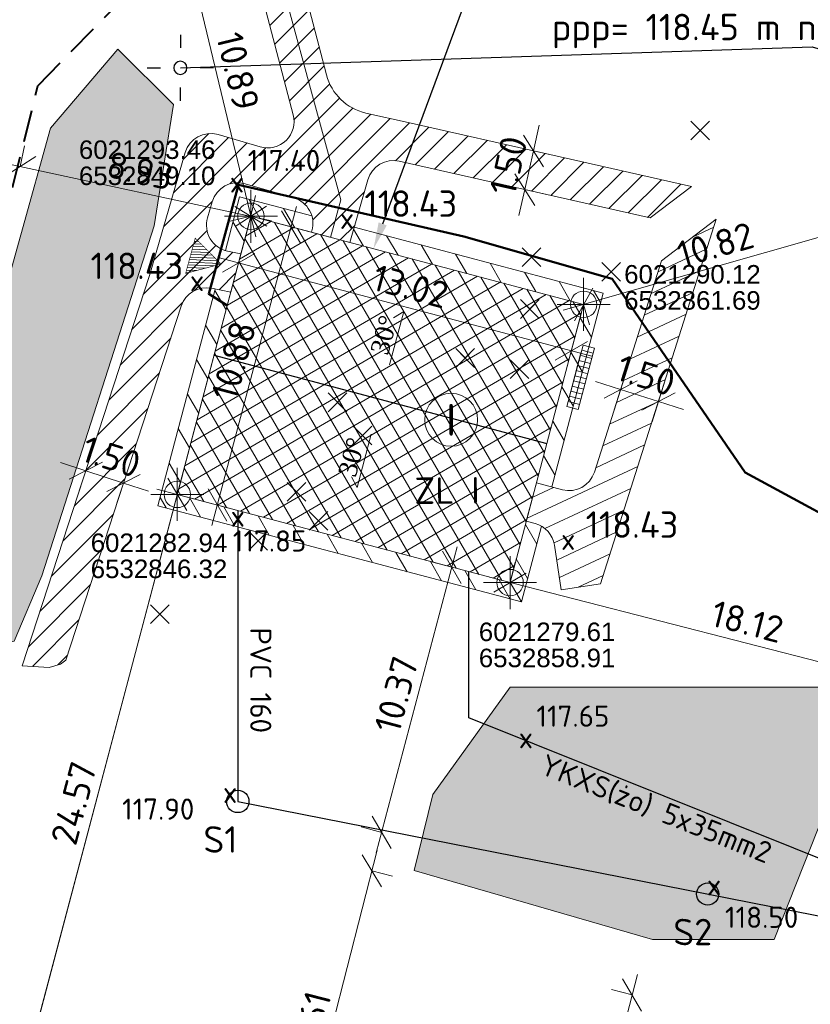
# Model space of a CAD drawing. Header units: millimetres. Extents: x 0 to 6535399, y 0 to 6021678.
# Tile 3 of 59: x 6532840 to 6532870, y 6021264 to 6021301. Entities that reach past the tile are written whole.
import ezdxf
from ezdxf import colors
from ezdxf.entities.mleader import LeaderData, LeaderLine
from ezdxf.math import Vec2, Vec3

# ---------------------------------------------------------------- set-up
doc = ezdxf.new("R2010")
doc.units = ezdxf.units.MM
doc.header["$PDMODE"] = 34
doc.header["$PDSIZE"] = 1
doc.linetypes.add('4', pattern=[1.8, 1.2, -0.6])
for name, color, linetype, lineweight in [('2DS_PLS_kchem', 41, 'Continuous', 15), ('2DS_PLS_zw', 120, 'Continuous', 50), ('Dachy', 7, 'Continuous', 9), ('E_latarnie nowe', 1, 'Continuous', 25), ('PZT', 7, 'Continuous', 5), ('PZT_chodniki', 7, 'Continuous', 15), ('PZT_plac zabaw', 7, 'Continuous', 15)]:
    doc.layers.add(name, color=color, linetype=linetype, lineweight=lineweight)
doc.layers.add('opisy', color=7, linetype='Continuous')
doc.layers.add('pomocnicza', color=6, linetype='Continuous', lineweight=20, plot=False)
doc.layers.add('wymiary', color=7, linetype='Continuous', lineweight=5, true_color=0x666666)
doc.styles.add('ISO', font='isocpeur.ttf')
doc.styles.add('ISOC', font='isocpeur.ttf')
doc.styles.add('R_G ISOC', font='isocpeur.ttf')
doc.styles.get("Standard").update_dxf_attribs({"font": 'arial.ttf'})
doc.styles.add('TS-iso', font='isocpeur.ttf')
doc.dimstyles.new('Ł_G 1-500', dxfattribs={"dimscale": 0.1, "dimtxt": 10, "dimasz": 10, "dimexe": 8, "dimexo": 1, "dimgap": 3, "dimtad": 1, "dimrnd": 0.01, "dimzin": 1, "dimdsep": 46, "dimtxsty": 'ISO', "dimblk": 'OBLIQUE', "dimcen": 10, "dimdle": 8, "dimclrd": 256, "dimclre": 256, "dimclrt": 256, "dimazin": 0, "dimtfac": 1, "dimtix": 1, "dimtmove": 1, "dimatfit": 2, "dimfxl": 15, "dimfxlon": 1, "dimlwd": 5, "dimlwe": 5, "dimarcsym": 2})

# ---------------------------------------------------------------- blocks, each defined once
blk = doc.blocks.new('budynek')
at = {"layer": 'PZT', "true_color": 0xed1f24}
h = blk.add_hatch(dxfattribs=at)
h.set_pattern_fill('ANSI37', color=240, scale=0.2)
h.set_pattern_definition([(45, (-6532872.02276, -6021291.93345), (-0.449012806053, 0.449012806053), []), (135, (-6532872.02276, -6021291.93345), (-0.449012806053, -0.449012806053), [])])
h.paths.add_polyline_path([(0, 13.02), (10.88, 13.02), (10.88, 0), (0, 0)])
blk.add_lwpolyline([(5.44, 13.02), (5.44, 0)])
at = {"layer": 'Dachy'}
for points in [[(2, 6.51), (2.334, 6.826)], [(8.88, 6.51), (8.546, 6.826)], [(2, 6.51), (4.085, 6.51)], [(8.88, 6.51), (6.795, 6.51)]]:
    blk.add_lwpolyline(points, dxfattribs=at)
at = {"layer": 'PZT'}
blk.add_lwpolyline([(0, 13.02), (10.88, 13.02), (10.88, 0), (0, 0)], close=True, dxfattribs=at)
at = {"layer": 'Dachy', "char_height": 0.695, "width": 2.53909, "attachment_point": 8, "style": 'ISO'}
for insert in [(3.052, 6.649), (7.828, 6.649)]:
    blk.add_mtext('{\\fTimes New Roman|b0|i0|c238|p18;30°}', dxfattribs=dict(at, insert=insert))
blk = doc.blocks.new('_Oblique')
at = {"color": 0, "linetype": 'ByBlock', "lineweight": -2}
blk.add_line((-0.5, -0.5), (0.5, 0.5), dxfattribs=at)
blk = doc.blocks.new('*D95')
at = {"layer": 'Defpoints', "color": 0, "transparency": 16777216}
for p in [(6532849.105, 6021293.455), (6532846.321, 6021282.938), (6532847.838, 6021282.536)]:
    blk.add_point(p, dxfattribs=at)
at = {"layer": 'wymiary', "lineweight": 5, "transparency": 16777216}
for p, q in [((6532850.826, 6021293.827), (6532847.633, 6021281.763)), ((6532849.201, 6021293.43), (6532851.395, 6021292.849)), ((6532846.417, 6021282.912), (6532848.611, 6021282.331))]:
    blk.add_line(p, q, dxfattribs=at)
for p, rotation in [((6532850.622, 6021293.054), 75.1735200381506), ((6532847.838, 6021282.536), 255.1735200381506)]:
    blk.add_blockref('_Oblique', p, dxfattribs=dict(at, rotation=rotation))
at = {"layer": 'wymiary', "transparency": 16777216, "insert": (6532848.456, 6021288), "char_height": 1, "attachment_point": 5, "rotation": 75.1735, "style": 'ISO'}
blk.add_mtext('10.88', dxfattribs=at)
blk = doc.blocks.new('*D96')
at = {"layer": 'Defpoints', "color": 0, "transparency": 16777216}
for p in [(6532840.375, 6021295.335), (6532840.375, 6021295.335), (6532849.105, 6021293.455)]:
    blk.add_point(p, dxfattribs=at)
at = {"layer": 'wymiary', "lineweight": 5, "transparency": 16777216}
for p, q in [((6532840.375, 6021295.335), (6532840.543, 6021296.117)), ((6532849.887, 6021293.287), (6532839.593, 6021295.503)), ((6532849.105, 6021293.455), (6532849.273, 6021294.237))]:
    blk.add_line(p, q, dxfattribs=at)
for p, rotation in [((6532840.375, 6021295.335), 167.8481253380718), ((6532849.105, 6021293.455), 347.8481253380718)]:
    blk.add_blockref('_Oblique', p, dxfattribs=dict(at, rotation=rotation))
at = {"layer": 'wymiary', "transparency": 16777216, "insert": (6532844.908, 6021295.177), "char_height": 1, "attachment_point": 5, "rotation": 347.8481, "style": 'ISO'}
blk.add_mtext('8.93', dxfattribs=at)
blk = doc.blocks.new('*D97')
at = {"layer": 'Defpoints', "color": 0, "transparency": 16777216}
for p in [(6532846.321, 6021282.938), (6532840.033, 6021259.186), (6532840.033, 6021259.186)]:
    blk.add_point(p, dxfattribs=at)
at = {"layer": 'wymiary', "lineweight": 5, "transparency": 16777216}
for p, q in [((6532846.525, 6021283.711), (6532839.829, 6021258.413)), ((6532846.321, 6021282.938), (6532845.547, 6021283.142)), ((6532840.033, 6021259.186), (6532839.26, 6021259.391))]:
    blk.add_line(p, q, dxfattribs=at)
for p, rotation in [((6532846.321, 6021282.938), 75.17352005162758), ((6532840.033, 6021259.186), 255.1735200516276)]:
    blk.add_blockref('_Oblique', p, dxfattribs=dict(at, rotation=rotation))
at = {"layer": 'wymiary', "transparency": 16777216, "insert": (6532842.404, 6021271.267), "char_height": 1, "attachment_point": 5, "rotation": 75.1735, "style": 'ISO'}
blk.add_mtext('24.57', dxfattribs=at)
blk = doc.blocks.new('*D98')
at = {"layer": 'Defpoints', "color": 0, "transparency": 16777216}
for p in [(6532846.565, 6021304.04), (6532846.565, 6021304.04), (6532849.105, 6021293.455)]:
    blk.add_point(p, dxfattribs=at)
at = {"layer": 'wymiary', "lineweight": 5, "transparency": 16777216}
for p, q in [((6532849.291, 6021292.677), (6532846.378, 6021304.818)), ((6532846.565, 6021304.04), (6532845.787, 6021303.853)), ((6532849.105, 6021293.455), (6532848.327, 6021293.269))]:
    blk.add_line(p, q, dxfattribs=at)
for p, rotation in [((6532846.565, 6021304.04), 103.4921030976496), ((6532849.105, 6021293.455), 283.4921030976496)]:
    blk.add_blockref('_Oblique', p, dxfattribs=dict(at, rotation=rotation))
at = {"layer": 'wymiary', "transparency": 16777216, "insert": (6532848.613, 6021298.934), "char_height": 1, "attachment_point": 5, "rotation": 283.4921, "style": 'ISO'}
blk.add_mtext('10.89', dxfattribs=at)
blk = doc.blocks.new('A$C0D6B0565')
at = {"layer": 'E_latarnie nowe', "linetype": 'Continuous'}
for p, q in [((1.25, 2.5), (1.25, 2)), ((0, 1.25), (0.5, 1.25)), ((2.5, 1.25), (2, 1.25)), ((1.25, 0), (1.25, 0.5))]:
    blk.add_line(p, q, dxfattribs=at)
for centre, start, end in [((1.25, 1.25), 0, 180), ((1.25, 1.25), 180, 0), ((1.251, 1.252), 180, 0)]:
    blk.add_arc(centre, 0.25, start, end, dxfattribs=at)
blk = doc.blocks.new('*D99')
at = {"layer": 'Defpoints', "color": 0, "transparency": 16777216}
for p in [(6532859.791, 6021295.925), (6532859.791, 6021295.925), (6532859.461, 6021294.462)]:
    blk.add_point(p, dxfattribs=at)
at = {"layer": 'wymiary', "lineweight": 5, "transparency": 16777216}
for p, q in [((6532859.791, 6021295.925), (6532860.011, 6021296.901)), ((6532859.461, 6021294.462), (6532859.791, 6021295.925)), ((6532859.791, 6021295.925), (6532860.571, 6021295.749)), ((6532859.461, 6021294.462), (6532859.241, 6021293.486)), ((6532859.461, 6021294.462), (6532860.241, 6021294.286))]:
    blk.add_line(p, q, dxfattribs=at)
for p, rotation in [((6532859.791, 6021295.925), 257.2868056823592), ((6532859.461, 6021294.462), 77.28680568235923)]:
    blk.add_blockref('_Oblique', p, dxfattribs=dict(at, rotation=rotation))
at = {"layer": 'wymiary', "transparency": 16777216, "insert": (6532858.845, 6021295.37), "char_height": 1, "attachment_point": 5, "rotation": 77.2868, "style": 'ISO'}
blk.add_mtext('1.50', dxfattribs=at)
blk = doc.blocks.new('*D100')
at = {"layer": 'Defpoints', "color": 0, "transparency": 16777216}
for p in [(6532842.861, 6021283.837), (6532844.285, 6021283.368), (6532844.287, 6021283.372)]:
    blk.add_point(p, dxfattribs=at)
at = {"layer": 'wymiary', "lineweight": 5, "transparency": 16777216}
for p, q in [((6532842.859, 6021283.833), (6532841.908, 6021284.142)), ((6532842.859, 6021283.833), (6532842.611, 6021283.072)), ((6532842.859, 6021283.833), (6532844.285, 6021283.368)), ((6532844.285, 6021283.368), (6532844.038, 6021282.607)), ((6532844.285, 6021283.368), (6532845.236, 6021283.058))]:
    blk.add_line(p, q, dxfattribs=at)
for p, rotation in [((6532842.859, 6021283.833), 341.9542478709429), ((6532844.285, 6021283.368), 161.9542478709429)]:
    blk.add_blockref('_Oblique', p, dxfattribs=dict(at, rotation=rotation))
at = {"layer": 'wymiary', "transparency": 16777216, "insert": (6532843.82, 6021284.361), "char_height": 1, "attachment_point": 5, "rotation": 341.9542, "style": 'ISO'}
blk.add_mtext('1.50', dxfattribs=at)
blk = doc.blocks.new('*D101')
at = {"layer": 'Defpoints', "color": 0, "transparency": 16777216}
for p in [(6532863.366, 6021287.775), (6532864.796, 6021287.321), (6532864.519, 6021286.449)]:
    blk.add_point(p, dxfattribs=at)
at = {"layer": 'wymiary', "lineweight": 5, "transparency": 16777216}
for p, q in [((6532863.336, 6021287.68), (6532862.847, 6021286.141)), ((6532863.089, 6021286.904), (6532862.136, 6021287.207)), ((6532864.765, 6021287.225), (6532864.276, 6021285.687)), ((6532863.089, 6021286.904), (6532864.519, 6021286.449)), ((6532864.519, 6021286.449), (6532865.472, 6021286.147))]:
    blk.add_line(p, q, dxfattribs=at)
for p, rotation in [((6532863.089, 6021286.904), 342.3715045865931), ((6532864.519, 6021286.449), 162.3715045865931)]:
    blk.add_blockref('_Oblique', p, dxfattribs=dict(at, rotation=rotation))
at = {"layer": 'wymiary', "transparency": 16777216, "insert": (6532864.046, 6021287.439), "char_height": 1, "attachment_point": 5, "rotation": 342.3715, "style": 'ISO'}
blk.add_mtext('1.50', dxfattribs=at)
blk = doc.blocks.new('*D102')
at = {"layer": 'Defpoints', "color": 0, "transparency": 16777216}
for p in [(6532858.907, 6021279.606), (6532876.455, 6021275.106), (6532876.455, 6021275.106)]:
    blk.add_point(p, dxfattribs=at)
at = {"layer": 'wymiary', "lineweight": 5, "transparency": 16777216}
for p, q in [((6532858.907, 6021279.606), (6532859.106, 6021280.381)), ((6532858.132, 6021279.804), (6532877.23, 6021274.908)), ((6532876.455, 6021275.106), (6532876.653, 6021275.881))]:
    blk.add_line(p, q, dxfattribs=at)
for p, rotation in [((6532858.907, 6021279.606), 165.6186054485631), ((6532876.455, 6021275.106), 345.618605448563)]:
    blk.add_blockref('_Oblique', p, dxfattribs=dict(at, rotation=rotation))
at = {"layer": 'wymiary', "transparency": 16777216, "insert": (6532867.88, 6021278.131), "char_height": 1, "attachment_point": 5, "rotation": 345.6186, "style": 'ISO'}
blk.add_mtext('18.12', dxfattribs=at)
blk = doc.blocks.new('*D103')
at = {"layer": 'Defpoints', "color": 0, "transparency": 16777216}
for p in [(6532863.522, 6021264.019), (6532860.879, 6021253.819), (6532860.879, 6021253.819)]:
    blk.add_point(p, dxfattribs=at)
at = {"layer": 'wymiary', "lineweight": 5, "transparency": 16777216}
for p, q in [((6532863.723, 6021264.793), (6532860.678, 6021253.045)), ((6532863.522, 6021264.019), (6532862.748, 6021264.22)), ((6532860.879, 6021253.819), (6532860.104, 6021254.02))]:
    blk.add_line(p, q, dxfattribs=at)
for p, rotation in [((6532863.522, 6021264.019), 75.47068427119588), ((6532860.879, 6021253.819), 255.4706842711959)]:
    blk.add_blockref('_Oblique', p, dxfattribs=dict(at, rotation=rotation))
at = {"layer": 'wymiary', "transparency": 16777216, "insert": (6532861.426, 6021259.12), "char_height": 1, "attachment_point": 5, "rotation": 75.4707, "style": 'ISO'}
blk.add_mtext('10.54', dxfattribs=at)
blk = doc.blocks.new('*D104')
at = {"layer": 'Defpoints', "color": 0, "transparency": 16777216}
for p in [(6532856.706, 6021280.188), (6532856.706, 6021280.188), (6532854.052, 6021270.162)]:
    blk.add_point(p, dxfattribs=at)
at = {"layer": 'wymiary', "lineweight": 5, "transparency": 16777216}
for p, q in [((6532853.847, 6021269.389), (6532856.911, 6021280.962)), ((6532856.706, 6021280.188), (6532855.933, 6021280.393)), ((6532854.052, 6021270.162), (6532853.279, 6021270.367))]:
    blk.add_line(p, q, dxfattribs=at)
for p, rotation in [((6532856.706, 6021280.188), 75.1735200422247), ((6532854.052, 6021270.162), 255.1735200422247)]:
    blk.add_blockref('_Oblique', p, dxfattribs=dict(at, rotation=rotation))
at = {"layer": 'wymiary', "transparency": 16777216, "insert": (6532854.606, 6021275.38), "char_height": 1, "attachment_point": 5, "rotation": 75.1735, "style": 'ISO'}
blk.add_mtext('10.37', dxfattribs=at)
blk = doc.blocks.new('*D105')
at = {"layer": 'Defpoints', "color": 0, "transparency": 16777216}
for p in [(6532853.68, 6021268.709), (6532850.552, 6021256.495), (6532850.552, 6021256.495)]:
    blk.add_point(p, dxfattribs=at)
at = {"layer": 'wymiary', "lineweight": 5, "transparency": 16777216}
for p, q in [((6532853.878, 6021269.484), (6532850.353, 6021255.72)), ((6532853.68, 6021268.709), (6532854.455, 6021268.511)), ((6532850.552, 6021256.495), (6532851.327, 6021256.297))]:
    blk.add_line(p, q, dxfattribs=at)
for p, rotation in [((6532853.68, 6021268.709), 75.63396375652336), ((6532850.552, 6021256.495), 255.6339637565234)]:
    blk.add_blockref('_Oblique', p, dxfattribs=dict(at, rotation=rotation))
at = {"layer": 'wymiary', "transparency": 16777216, "insert": (6532851.341, 6021262.801), "char_height": 1, "attachment_point": 5, "rotation": 75.634, "style": 'ISO'}
blk.add_mtext('12.61', dxfattribs=at)
blk = doc.blocks.new('*D153')
at = {"layer": 'Defpoints', "color": 0, "transparency": 16777216}
for p in [(6532872.092, 6021293.09), (6532861.691, 6021290.124), (6532861.691, 6021290.124)]:
    blk.add_point(p, dxfattribs=at)
at = {"layer": 'wymiary', "lineweight": 5, "transparency": 16777216}
for p, q in [((6532872.862, 6021293.309), (6532860.922, 6021289.904)), ((6532872.092, 6021293.09), (6532872.312, 6021292.32)), ((6532861.691, 6021290.124), (6532861.911, 6021289.354))]:
    blk.add_line(p, q, dxfattribs=at)
for p, rotation in [((6532872.092, 6021293.09), 15.91723186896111), ((6532861.691, 6021290.124), 195.9172318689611)]:
    blk.add_blockref('_Oblique', p, dxfattribs=dict(at, rotation=rotation))
at = {"layer": 'wymiary', "transparency": 16777216, "insert": (6532866.672, 6021292.376), "char_height": 1, "attachment_point": 5, "rotation": 15.9172, "style": 'ISO'}
blk.add_mtext('10.82', dxfattribs=at)

msp = doc.modelspace()

# ---------------------------------------------------------------- hatches: boundary and pattern name
at = {"layer": 'PZT', "linetype": 'Continuous', "true_color": 0x58ba48}
h = msp.add_hatch(dxfattribs=at)
h.set_pattern_fill('GRASS', color=85, scale=0.05)
h.paths.add_polyline_path([(6532855.984, 6021271.591), (6532855.281, 6021268.722), (6532864.301, 6021266.108), (6532868.892, 6021266.108), (6532871.374, 6021272.38), (6532871.374, 6021275.657), (6532858.915, 6021275.657)])
h.paths.add_polyline_path([(6532836.684, 6021277.766), (6532839.273, 6021288.723), (6532841.52, 6021296.79), (6532844.073, 6021299.777), (6532846.173, 6021297.677), (6532845.45, 6021293.098), (6532841.201, 6021279.855), (6532840.151, 6021277.389), (6532838.199, 6021276.982)])
h.paths.add_polyline_path([(6532879.098, 6021315.778), (6532895.033, 6021311.115), (6532918.171, 6021304.38), (6532916.471, 6021296.978), (6532911.003, 6021298.002), (6532910.363, 6021294.211), (6532907.97, 6021291.137), (6532901.334, 6021289.97), (6532902.559, 6021295.833), (6532903.166, 6021298.742), (6532898.229, 6021301.669), (6532896.065, 6021307.191), (6532891.24, 6021308.951), (6532887.936, 6021307.166), (6532886.275, 6021306.542), (6532880.43, 6021307.917), (6532877.876, 6021308.988), (6532877.519, 6021311.058), (6532878.555, 6021314.842)])
h.paths.add_polyline_path([(6532906.167, 6021286.181), (6532901.276, 6021284.577), (6532895.559, 6021283.18), (6532893.981, 6021280.559), (6532891.023, 6021278.951), (6532889.673, 6021275.852), (6532888.983, 6021273.268), (6532893.119, 6021271.374), (6532897.636, 6021269.305), (6532904.119, 6021267.578), (6532906.66, 6021270.119), (6532907.594, 6021272.4), (6532908.6, 6021277.653), (6532907.307, 6021280.724), (6532905.481, 6021281.547)])
at = {"layer": 'PZT', "true_color": 0xf2c197}
h = msp.add_hatch(dxfattribs=at)
h.set_pattern_fill('ANSI31', color=31, scale=0.3, angle=75.1735, style=0)
h.set_pattern_definition([(120.173519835, (114.5004, -5.1306), (-0.82344309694, -0.47874598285), [])])
h.paths.add_polyline_path([(6532848.678, 6021294.189), (6532848.141, 6021292.159, 0.021667), (6532848.225, 6021292.138), (6532848.729, 6021292.034), (6532849.105, 6021293.455), (6532851.395, 6021292.849), (6532851.412, 6021292.908, 0.14211), (6532851.412, 6021293.465)])
h.paths.add_polyline_path([(6532853.013, 6021293.041), (6532852.845, 6021292.465), (6532861.691, 6021290.124), (6532859.905, 6021283.376), (6532860.485, 6021283.222), (6532862.425, 6021290.55)])
h.paths.add_polyline_path([(6532860.093, 6021281.74, 0.06457), (6532859.855, 6021281.838), (6532859.521, 6021281.926), (6532858.907, 6021279.606), (6532859.334, 6021278.872)])
h.paths.add_polyline_path([(6532858.907, 6021279.606), (6532846.321, 6021282.938), (6532848.344, 6021290.582), (6532847.755, 6021290.703), (6532845.587, 6021282.511), (6532859.334, 6021278.872)])
at = {"layer": 'PZT'}
h = msp.add_hatch(dxfattribs=at)
h.set_pattern_fill('_USER', color=256, scale=0.1, angle=-2.2641, style=0, pattern_type=0)
h.set_pattern_definition([(357.73587868, (6487005.86264, 6078598.34704), (0.0039506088, 0.09992193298), [])])
h.paths.add_polyline_path([(6532846.637, 6021291.294), (6532847, 6021292.631), (6532847.977, 6021291.649)])
at = {"layer": 'PZT_chodniki', "true_color": 0xd19cc7}
h = msp.add_hatch(dxfattribs=at)
h.set_pattern_fill('ANSI31', color=9, scale=0.2, style=0)
h.set_pattern_definition([(45, (83.828, -35.2384), (-0.449012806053, 0.449012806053), [])])
edge = h.paths.add_edge_path()
edge.add_line((6532849.457, 6021296.078), (6532847.863, 6021296.541))
edge.add_arc((6532847.584, 6021295.581), 1, 73.8181, 163.6881)
edge.add_line((6532846.624, 6021295.862), (6532845.264, 6021291.214))
edge.add_line((6532845.264, 6021291.214), (6532840.457, 6021276.46))
edge.add_line((6532840.457, 6021276.46), (6532841.48, 6021276.4))
edge.add_line((6532841.48, 6021276.4), (6532841.9, 6021276.52))
edge.add_line((6532841.9, 6021276.52), (6532842.105, 6021276.675))
edge.add_line((6532842.105, 6021276.675), (6532846.466, 6021290.061))
edge.add_arc((6532847.417, 6021289.751), 1, 78.3993, 161.9542, ccw=False)
edge.add_line((6532847.618, 6021290.731), (6532848.344, 6021290.582))
edge.add_line((6532848.344, 6021290.582), (6532848.729, 6021292.034))
edge.add_line((6532848.729, 6021292.034), (6532848.225, 6021292.138))
edge.add_arc((6532848.426, 6021293.117), 1, 163.6881, 258.3993, ccw=False)
edge.add_line((6532847.466, 6021293.398), (6532847.643, 6021294.004))
edge.add_arc((6532848.603, 6021293.723), 1, 73.8181, 163.6881, ccw=False)
edge.add_line((6532848.882, 6021294.683), (6532850.73, 6021294.147))
edge.add_arc((6532850.452, 6021293.187), 1, -16.1819, 73.8181, ccw=False)
edge.add_line((6532851.412, 6021292.908), (6532851.395, 6021292.849))
edge.add_line((6532851.395, 6021292.849), (6532852.845, 6021292.465))
edge.add_line((6532852.845, 6021292.465), (6532853.533, 6021294.836))
edge.add_arc((6532854.494, 6021294.557), 1, 77.2868, 163.8181, ccw=False)
edge.add_line((6532854.714, 6021295.533), (6532864.208, 6021293.391))
edge.add_line((6532864.208, 6021293.391), (6532865.774, 6021294.575))
edge.add_line((6532865.774, 6021294.575), (6532855.058, 6021296.993))
edge.add_line((6532855.058, 6021296.993), (6532853.458, 6021297.354))
edge.add_arc((6532853.898, 6021299.305), 2, 194.641, 257.2868, ccw=False)
edge.add_line((6532851.963, 6021298.799), (6532849.743, 6021307.296))
edge.add_line((6532849.743, 6021307.296), (6532848.439, 6021305.96))
edge.add_line((6532848.439, 6021305.96), (6532850.703, 6021297.292))
edge.add_arc((6532849.736, 6021297.039), 1, -106.1819, 14.641, ccw=False)
h = msp.add_hatch(dxfattribs=at)
h.set_pattern_fill('ANSI31', color=9, scale=0.2, angle=160, style=0)
edge = h.paths.add_edge_path()
edge.add_line((6532864.636, 6021291.77), (6532862.096, 6021283.78))
edge.add_arc((6532861.143, 6021284.083), 1, 255.1735, 342.3715, ccw=False)
edge.add_line((6532860.887, 6021283.116), (6532859.905, 6021283.376))
edge.add_line((6532859.905, 6021283.376), (6532859.521, 6021281.926))
edge.add_line((6532859.521, 6021281.926), (6532859.855, 6021281.838))
edge.add_arc((6532859.599, 6021280.871), 1, 8.7181, 75.1735, ccw=False)
edge.add_line((6532860.587, 6021281.022), (6532860.846, 6021279.332))
edge.add_line((6532860.846, 6021279.332), (6532862.329, 6021279.559))
edge.add_line((6532862.329, 6021279.559), (6532866.708, 6021293.34))
edge.add_line((6532866.708, 6021293.34), (6532864.636, 6021291.77))

# ---------------------------------------------------------------- linework, layer by layer
at = {"layer": '2DS_PLS_kchem', "lineweight": 30}
msp.add_lwpolyline([(6532848.611, 6021282.331), (6532848.611, 6021271.331), (6532884.153, 6021264.333)], dxfattribs=at)
for centre in [(6532848.611, 6021271.331), (6532866.382, 6021267.832)]:
    msp.add_circle(centre, 0.421, dxfattribs=at)
at = {"layer": '2DS_PLS_zw'}
msp.add_lwpolyline([(6532892.62, 6021269.66), (6532883.729, 6021275.144), (6532867.803, 6021283.771), (6532867.803, 6021283.771), (6532862.77, 6021291.088), (6532857.158, 6021292.689), (6532848.632, 6021294.64), (6532847.508, 6021290.518), (6532848.211, 6021290.08)], dxfattribs=at)
at = {"layer": 'pomocnicza'}
msp.add_lwpolyline([(6532836.31, 6021245.12), (6532849.105, 6021293.455)], dxfattribs=at)
at = {"layer": 'PZT', "color": 30, "linetype": '4', "lineweight": 40, "true_color": 0xf26722}
msp.add_lwpolyline([(6532852.08, 6021309.69), (6532868.7, 6021318.75), (6532884.34, 6021317.18), (6532926.62, 6021304.17), (6532927.56, 6021299.83), (6532916.81, 6021259.31), (6532897.43, 6021264.68), (6532892.4, 6021245.52), (6532874.38, 6021250.32), (6532831.82, 6021261.35), (6532841.05, 6021298.39), (6532852.08, 6021309.69)], dxfattribs=at)
at = {"layer": 'PZT', "color": 1, "lineweight": 30}
for points in [[(6532846.438, 6021299.068), (6532870.33, 6021299.86), (6532891.34, 6021293.65)], [(6532872.128, 6021268.575), (6532857.353, 6021274.489), (6532857.353, 6021280.017)]]:
    msp.add_lwpolyline(points, dxfattribs=at)
at = {"layer": 'PZT', "color": 85, "linetype": 'Continuous', "true_color": 0x58ba48}
for points in [[(6532836.684, 6021277.766), (6532839.273, 6021288.723), (6532841.52, 6021296.79), (6532844.073, 6021299.777), (6532846.173, 6021297.677), (6532845.45, 6021293.098), (6532841.201, 6021279.855), (6532840.151, 6021277.389), (6532838.199, 6021276.982), (6532836.684, 6021277.766)], [(6532855.984, 6021271.591), (6532855.281, 6021268.722), (6532864.301, 6021266.108), (6532868.892, 6021266.108), (6532871.374, 6021272.38), (6532871.374, 6021275.657), (6532858.915, 6021275.657), (6532855.984, 6021271.591)]]:
    msp.add_lwpolyline(points, dxfattribs=at)
at = {"layer": 'PZT', "color": 242, "lineweight": 30, "true_color": 0xcd2027}
for points in [[(6532866.098, 6021296.693), (6532866.451, 6021296.339), (6532865.744, 6021297.046), (6532866.098, 6021296.693), (6532866.451, 6021297.046), (6532865.744, 6021296.339)], [(6532859.715, 6021291.913), (6532860.068, 6021291.559), (6532859.361, 6021292.266), (6532859.715, 6021291.913), (6532860.068, 6021292.266), (6532859.361, 6021291.559)], [(6532862.736, 6021291.349), (6532863.09, 6021290.995), (6532862.383, 6021291.702), (6532862.736, 6021291.349), (6532863.09, 6021291.702), (6532862.383, 6021290.995)], [(6532859.652, 6021289.948), (6532860.006, 6021289.595), (6532859.299, 6021290.302), (6532859.652, 6021289.948), (6532860.006, 6021290.302), (6532859.299, 6021289.595)], [(6532857.205, 6021288.095), (6532857.559, 6021287.741), (6532856.851, 6021288.449), (6532857.205, 6021288.095), (6532857.559, 6021288.449), (6532856.851, 6021287.741)], [(6532859.269, 6021287.675), (6532859.623, 6021287.322), (6532858.916, 6021288.029), (6532859.269, 6021287.675), (6532859.623, 6021288.029), (6532858.916, 6021287.322)], [(6532852.38, 6021286.42), (6532852.734, 6021286.066), (6532852.026, 6021286.774), (6532852.38, 6021286.42), (6532852.734, 6021286.774), (6532852.026, 6021286.066)], [(6532853.33, 6021285.164), (6532853.683, 6021284.811), (6532852.976, 6021285.518), (6532853.33, 6021285.164), (6532853.683, 6021285.518), (6532852.976, 6021284.811)], [(6532850.832, 6021283.033), (6532851.186, 6021282.679), (6532850.479, 6021283.386), (6532850.832, 6021283.033), (6532851.186, 6021283.386), (6532850.479, 6021282.679)], [(6532851.658, 6021281.942), (6532852.012, 6021281.589), (6532851.305, 6021282.296), (6532851.658, 6021281.942), (6532852.012, 6021282.296), (6532851.305, 6021281.589)], [(6532849.38, 6021281.187), (6532849.734, 6021280.834), (6532849.027, 6021281.541), (6532849.38, 6021281.187), (6532849.734, 6021281.541), (6532849.027, 6021280.834)], [(6532845.658, 6021278.416), (6532846.011, 6021278.063), (6532845.304, 6021278.77), (6532845.658, 6021278.416), (6532846.011, 6021278.77), (6532845.304, 6021278.063)]]:
    msp.add_lwpolyline(points, dxfattribs=at)
at = {"layer": 'PZT'}
msp.add_lwpolyline([(6532864.636, 6021291.77), (6532862.096, 6021283.78, -0.399961), (6532860.887, 6021283.116), (6532859.905, 6021283.376), (6532859.521, 6021281.926), (6532859.521, 6021281.926), (6532859.855, 6021281.838, -0.298376), (6532860.587, 6021281.022), (6532860.846, 6021279.332), (6532862.329, 6021279.559), (6532866.708, 6021293.34), (6532864.636, 6021291.77)], format="xyb", dxfattribs=at)
at = {"layer": 'PZT', "color": 86, "lineweight": 0, "true_color": 0x1d8a0a, "const_width": 0.024}
msp.add_lwpolyline([(6532846.637, 6021291.294), (6532847, 6021292.631), (6532847.977, 6021291.649)], close=True, dxfattribs=at)
at = {"layer": 'PZT', "linetype": 'Continuous'}
msp.add_lwpolyline([(6532862.103, 6021288.468), (6532861.489, 6021286.148), (6532861.053, 6021286.264), (6532861.667, 6021288.584)], close=True, dxfattribs=at)
for points in [[(6532861.616, 6021288.391), (6532861.564, 6021288.197), (6532862.001, 6021288.082)], [(6532861.667, 6021288.584), (6532861.616, 6021288.391), (6532862.052, 6021288.275)], [(6532861.513, 6021288.004), (6532861.462, 6021287.811), (6532861.899, 6021287.695)], [(6532861.564, 6021288.197), (6532861.513, 6021288.004), (6532861.95, 6021287.888)], [(6532861.411, 6021287.617), (6532861.36, 6021287.424), (6532861.796, 6021287.308)], [(6532861.462, 6021287.811), (6532861.411, 6021287.617), (6532861.847, 6021287.502)], [(6532861.308, 6021287.231), (6532861.257, 6021287.037), (6532861.694, 6021286.922)], [(6532861.36, 6021287.424), (6532861.308, 6021287.231), (6532861.745, 6021287.115)], [(6532861.206, 6021286.844), (6532861.155, 6021286.651), (6532861.591, 6021286.535)], [(6532861.257, 6021287.037), (6532861.206, 6021286.844), (6532861.643, 6021286.728)], [(6532861.104, 6021286.457), (6532861.053, 6021286.264), (6532861.489, 6021286.148)], [(6532861.155, 6021286.651), (6532861.104, 6021286.457), (6532861.54, 6021286.342)]]:
    msp.add_lwpolyline(points, dxfattribs=at)
at = {"layer": 'PZT'}
msp.add_circle((6532856.678, 6021285.761), 1, dxfattribs=at)
at = {"layer": 'PZT', "linetype": 'Continuous'}
for p in [(6532849.105, 6021293.455), (6532861.691, 6021290.124), (6532846.321, 6021282.938), (6532858.907, 6021279.606)]:
    msp.add_point(p, dxfattribs=at)
at = {"layer": 'PZT_chodniki'}
msp.add_lwpolyline([(6532848.439, 6021305.96), (6532850.703, 6021297.292, -0.582148), (6532849.457, 6021296.078), (6532847.863, 6021296.541, 0.413549), (6532846.624, 6021295.862), (6532845.264, 6021291.214), (6532840.457, 6021276.46), (6532841.48, 6021276.4), (6532841.9, 6021276.52), (6532842.105, 6021276.675), (6532846.466, 6021290.061, -0.381637), (6532847.618, 6021290.731), (6532848.344, 6021290.582), (6532848.729, 6021292.034), (6532848.225, 6021292.138, -0.438508), (6532847.466, 6021293.398), (6532847.643, 6021294.004, -0.413549), (6532848.882, 6021294.683), (6532850.73, 6021294.147, -0.414214), (6532851.412, 6021292.908), (6532851.395, 6021292.849), (6532851.395, 6021292.849), (6532852.845, 6021292.465), (6532853.533, 6021294.836, -0.396591), (6532854.714, 6021295.533), (6532864.208, 6021293.391), (6532865.774, 6021294.575), (6532855.058, 6021296.993), (6532853.458, 6021297.354, -0.280362), (6532851.963, 6021298.799), (6532849.743, 6021307.296)], format="xyb", dxfattribs=at)
for points in [[(6532848.141, 6021292.159), (6532848.678, 6021294.189), (6532851.412, 6021293.465)], [(6532860.093, 6021281.74), (6532859.334, 6021278.872), (6532858.907, 6021279.606), (6532861.691, 6021290.124), (6532849.105, 6021293.455), (6532846.321, 6021282.938), (6532858.907, 6021279.606), (6532859.334, 6021278.872), (6532845.587, 6021282.511)], [(6532853.013, 6021293.041), (6532862.425, 6021290.55), (6532860.485, 6021283.222)], [(6532845.587, 6021282.511), (6532847.755, 6021290.703)]]:
    msp.add_lwpolyline(points, dxfattribs=at)
at = {"layer": 'PZT_plac zabaw'}
msp.add_lwpolyline([(6532852.12, 6021292.657), (6532852.503, 6021294.076), (6532849.091, 6021306.628), (6532846.987, 6021308.88)], dxfattribs=at)

# ---------------------------------------------------------------- block references
at = {"linetype": 'Continuous'}
msp.add_blockref('A$C0D6B0565', (6532845.187, 6021297.816), dxfattribs=at)
at = {"rotation": 75.1735200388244}
msp.add_blockref('budynek', (6532858.907, 6021279.606), dxfattribs=at)

# ---------------------------------------------------------------- texts
at = {"insert": (6532860.262, 6021273.151), "char_height": 0.8, "attachment_point": 1, "rotation": 338.2968}
msp.add_mtext_dynamic_manual_height_columns('{\\fISOCPEUR|b0|i0|c238|p34;\\C1;YKXS(żo) 5x35mm2}', width=12.19457, gutter_width=1, heights=[0], dxfattribs=at)
at = {"layer": '2DS_PLS_kchem', "char_height": 0.8, "attachment_point": 5, "style": 'ISOC'}
for s, insert, width in [('\\pt4;x', (6532848.611, 6021282.12), 1.27524), ('\\pt4;117.85', (6532849.812, 6021281.178), 5.41476), ('\\pt4;x', (6532848.319, 6021271.676), 1.27524), ('\\pt4;117.90', (6532845.599, 6021271.043), 5.41476), ('\\pt4;x', (6532866.623, 6021268.177), 1.27524), ('\\pt4;118.50', (6532868.422, 6021266.952), 5.41476)]:
    msp.add_mtext(s, dxfattribs=dict(at, insert=insert, width=width))
at = {"layer": '2DS_PLS_kchem', "lineweight": 30, "insert": (6532849.478, 6021275.913), "char_height": 0.8, "attachment_point": 5, "rotation": 270.0221}
msp.add_mtext_dynamic_manual_height_columns('{\\fISOCPEUR|b0|i0|c238|p34;PVC 160}', width=10.40985, gutter_width=64.888, heights=[0], dxfattribs=at)
at = {"layer": '2DS_PLS_zw', "char_height": 0.8, "attachment_point": 5, "style": 'ISOC'}
for s, insert, width in [('\\pt4;117.40', (6532850.357, 6021295.565), 5.41476), ('\\pt4;x', (6532848.577, 6021294.75), 1.27524)]:
    msp.add_mtext(s, dxfattribs=dict(at, insert=insert, width=width))
at = {"layer": 'opisy', "color": 0, "insert": (6532856.523, 6021283.086), "char_height": 1, "width": 17.35681, "attachment_point": 5, "rotation": 0.4555, "style": 'R_G ISOC'}
msp.add_mtext('{\\fISOCPEUR|b1|i0|c238|p34;ZL I}', dxfattribs=at)
at = {"layer": 'PZT', "linetype": 'Continuous', "char_height": 0.7, "attachment_point": 1}
for s, insert in [('6021293.46', (6532842.599, 6021296.321)), ('6532849.10', (6532842.599, 6021295.335)), ('6021290.12', (6532863.222, 6021291.609)), ('6532861.69', (6532863.222, 6021290.623)), ('6021282.94', (6532843.046, 6021281.461)), ('6532846.32', (6532843.046, 6021280.475)), ('6021279.61', (6532857.725, 6021278.094)), ('6532858.91', (6532857.725, 6021277.107))]:
    msp.add_mtext_dynamic_manual_height_columns(s, width=11.13665, gutter_width=12.5, heights=[0], dxfattribs=dict(at, insert=insert))
at = {"layer": 'PZT'}
for s, insert, char_height, width, attachment_point, style in [('\\pt5;118.43', (6532855.153, 6021293.932), 1, 5.41476, 5, 'ISOC'), ('\\pt4;x', (6532852.742, 6021293.375), 0.8, 1.27524, 5, 'ISOC'), ('\\pt5;118.43', (6532844.793, 6021291.579), 1, 5.41476, 5, 'ISOC'), ('\\pt4;x', (6532847.068, 6021291.022), 0.8, 1.27524, 5, 'ISOC'), ('\\pt5;118.43', (6532863.518, 6021281.797), 1, 5.41476, 5, 'ISOC'), ('\\pt4;x', (6532861.107, 6021281.241), 0.8, 1.27524, 5, 'ISOC'), ('\\pi2.72161;\\P\\pi0;{\\fISOCPEUR|b1|i0|c238|p34;S1}', (6532847.309, 6021272.061), 1, 2.72161, 1, 'TS-iso'), ('\\pi2.72161;\\P\\pi0;{\\fISOCPEUR|b1|i0|c238|p34;S2}', (6532865.081, 6021268.562), 1, 2.72161, 1, 'TS-iso')]:
    msp.add_mtext(s, dxfattribs=dict(at, insert=insert, char_height=char_height, width=width, attachment_point=attachment_point, style=style))
at = {"layer": 'PZT', "insert": (6532856.678, 6021285.761), "char_height": 1.2, "width": 1.08592, "attachment_point": 5, "rotation": 359.9943, "style": 'ISOC'}
msp.add_mtext('I', dxfattribs=at)
at = {"layer": 'PZT', "color": 1, "lineweight": 30, "char_height": 0.8, "attachment_point": 5, "style": 'ISOC'}
for s, insert, width in [('\\pt4;117.65', (6532861.284, 6021274.556), 5.41476), ('\\pt4;x', (6532859.505, 6021273.741), 1.27524)]:
    msp.add_mtext(s, dxfattribs=dict(at, insert=insert, width=width))

# ---------------------------------------------------------------- dimensions: what is measured, and where the dimension line sits
at = {"layer": 'wymiary'}
for p1, p2, distance, picture, middle in [((6532849.105, 6021293.455), (6532846.565, 6021304.04), 0, '*D98', (6532848.613, 6021298.934)), ((6532859.461, 6021294.462), (6532859.791, 6021295.925), 0, '*D99', (6532858.845, 6021295.37)), ((6532849.105, 6021293.455), (6532840.375, 6021295.335), 0, '*D96', (6532844.908, 6021295.177)), ((6532849.105, 6021293.455), (6532846.321, 6021282.938), 1.569, '*D95', (6532848.456, 6021288)), ((6532872.092, 6021293.09), (6532861.691, 6021290.124), 0, '*D153', (6532866.672, 6021292.376)), ((6532863.366, 6021287.775), (6532864.796, 6021287.321), -0.914, '*D101', (6532864.046, 6021287.439)), ((6532842.861, 6021283.837), (6532844.287, 6021283.372), -0.005, '*D100', (6532843.82, 6021284.361)), ((6532846.321, 6021282.938), (6532840.033, 6021259.186), 0, '*D97', (6532842.404, 6021271.267)), ((6532854.052, 6021270.162), (6532856.706, 6021280.188), 0, '*D104', (6532854.606, 6021275.38)), ((6532858.907, 6021279.606), (6532876.455, 6021275.106), 0, '*D102', (6532867.88, 6021278.131)), ((6532853.68, 6021268.709), (6532850.552, 6021256.495), 0, '*D105', (6532851.341, 6021262.801)), ((6532863.522, 6021264.019), (6532860.879, 6021253.819), 0, '*D103', (6532861.426, 6021259.12))]:
    dim = msp.add_aligned_dim(p1=p1, p2=p2, distance=distance, dimstyle='Ł_G 1-500', dxfattribs=at)
    dim.commit()
    dim.dimension.update_dxf_attribs({"geometry": picture, "text_midpoint": middle})
msp.add_aligned_dim(p1=(6532849.105, 6021293.455), p2=(6532861.691, 6021290.124), distance=-1.82, dimstyle='Ł_G 1-500', dxfattribs=at).render()

# ---------------------------------------------------------------- leaders
ml = msp.add_multileader_mtext('Standard')
ml.set_content('\\pxsm1,t5;droga publiczna pełniąca funkcję drogi pożarowej do projektowanego budynku', color=256, style='ISO')
ml.set_leader_properties()
ml.build(insert=Vec2(0, 0))
ml.multileader.update_dxf_attribs({"arrow_head_size": 0.1})
ctx = ml.context
ctx.base_point, ctx.char_height, ctx.arrow_head_size, ctx.landing_gap_size, ctx.plane_origin, ctx.plane_x_axis, ctx.plane_y_axis = Vec3(6532825.389, 6021295.177), 0.8, 0.1, 1, Vec3(6532840.141, 6021306.477), Vec3(0.749275, 0.662259), Vec3(-0.662259, 0.749275)
ctx.text_align_type = 1
notes = []
notes.append((ctx, [(0, (0, 0, 0), (0, 0), (1, 0), 1, [])]))
ctx.mtext.insert, ctx.mtext.text_direction, ctx.mtext.rotation, ctx.mtext.width, ctx.mtext.alignment, ctx.mtext.line_spacing_factor, ctx.mtext.flow_direction = Vec3(6532832.807, 6021302.428), Vec3(0.749275, 0.662259), 0.72383, 23.40467, 2, 0.5, 5
at = {"layer": 'PZT_plac zabaw'}
ml = msp.add_multileader_mtext('Standard', dxfattribs=at)
ml.set_content('{\\fISOCPEUR|b1|i0|c238|p34;\\C0;Projektowany budynek\\Pppp= 118.45 m n.p.m.}', color=256)
ml.set_leader_properties()
ml.build(insert=Vec2(0, 0))
ml.multileader.update_dxf_attribs({"arrow_head_size": 1})
ctx = ml.context
ctx.base_point, ctx.char_height, ctx.arrow_head_size, ctx.plane_origin = Vec3(6532858.129, 6021302.13), 1, 1, Vec3(6532855.398, 6021291.789)
ctx.text_align_type = 1
notes.append((ctx, [(0, (1, 1, 0), (6532857.415, 6021302.13), (1, 0), 0.714, [(0, [(6532853.743, 6021292.228)], 0, [])])]))
ctx.mtext.insert, ctx.mtext.width, ctx.mtext.alignment, ctx.mtext.flow_direction = Vec3(6532866.777, 6021302.775), 16.13078, 2, 5
for ctx, leaders in notes:
    for number, flags, end, landing, length, lines in leaders:
        leader = LeaderData()
        leader.index, (leader.has_last_leader_line, leader.has_dogleg_vector, leader.attachment_direction) = number, flags
        leader.last_leader_point, leader.dogleg_vector, leader.dogleg_length = Vec3(end), Vec3(landing), length
        for number, points, colour, breaks in lines:
            line = LeaderLine()
            line.index, line.vertices, line.color, line.breaks = number, Vec3.list(points), colors.encode_raw_color(colour), breaks
            leader.lines.append(line)
        ctx.leaders.append(leader)

doc.saveas('drawing.dxf')
